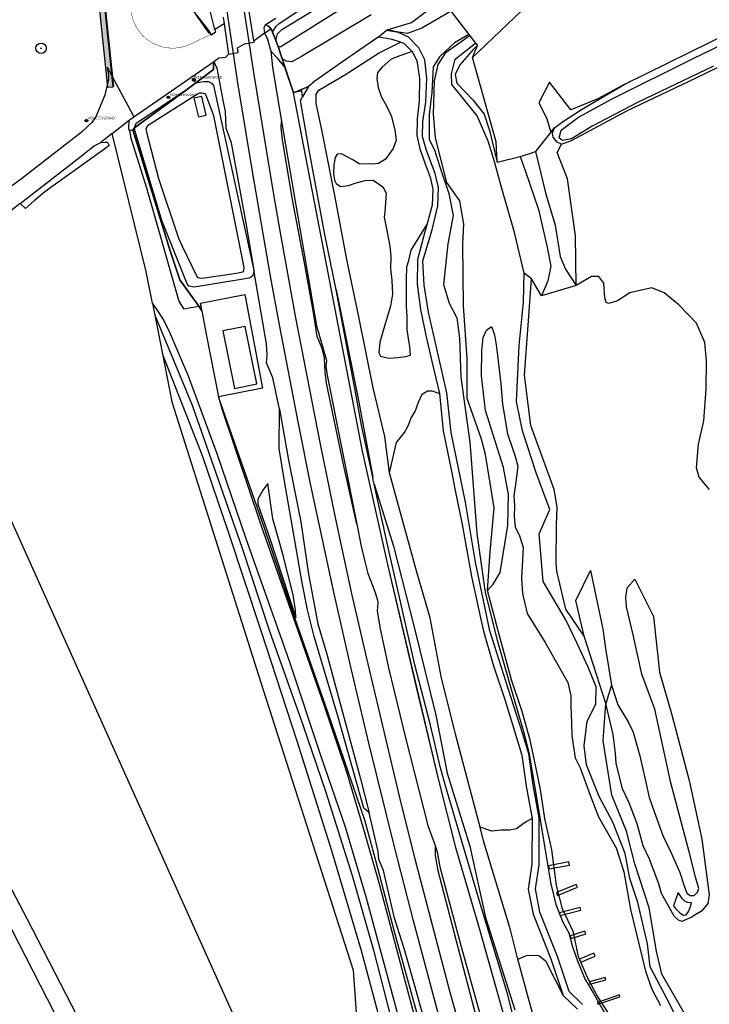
# Model space of a CAD drawing. Header units: metres. Extents: x 102000 to 105000, y 414600 to 420766.
# Tile 43 of 206: x 103069 to 103234, y 416061 to 416297. Entities that reach past the tile are written whole.
import ezdxf
from ezdxf.enums import TextEntityAlignment as Align

# ---------------------------------------------------------------- set-up
doc = ezdxf.new("R2010")
doc.units = ezdxf.units.M
doc.layers.get('0').update_dxf_attribs({"color": 8})
doc.layers.add('00-Ontwerp DKIV', color=8, linetype='Continuous', lineweight=0)
doc.styles.add('NLCS-ISO', font='NLCS-ISO.ttf')

msp = doc.modelspace()

# ---------------------------------------------------------------- hatches: boundary and pattern name
at = {"ltscale": 0.1}
h = msp.add_hatch(color=256, dxfattribs=at)
edge = h.paths.add_edge_path()
edge.add_arc((103073.74, 416289.84), 0.075, 0, 360)
at = {"layer": '00-Ontwerp DKIV', "transparency": 33554623}
h = msp.add_hatch(color=256, dxfattribs=at)
h.dxf.hatch_style = 1
edge = h.paths.add_edge_path()
edge.add_line((103082.96, 416345.38), (103089.65, 416280.49))
edge.add_line((103089.65, 416280.49), (103091, 416280.63))
edge.add_line((103091, 416280.63), (103084.3, 416345.6))
edge.add_arc((103079.33, 416345.08), 5, 5.8875, 49.0359)
edge.add_line((103082.6, 416348.86), (103082.59, 416349))
edge.add_line((103082.59, 416349), (103089.34, 416343.46))
edge.add_line((103089.34, 416343.46), (103093.96, 416298.71))
edge.add_line((103093.96, 416298.71), (103095.3, 416298.85))
edge.add_line((103095.3, 416298.85), (103090.61, 416344.3))
edge.add_line((103090.61, 416344.3), (103082.38, 416351.05))
edge.add_line((103082.38, 416351.05), (103075.87, 416356.38))
edge.add_arc((103077.14, 416357.93), 2, 185.8892, 230.6579, ccw=False)
edge.add_line((103075.15, 416357.72), (103074.67, 416362.42))
edge.add_line((103074.67, 416362.42), (103071.69, 416362.08))
edge.add_line((103071.69, 416362.08), (103072.17, 416357.41))
edge.add_arc((103077.14, 416357.93), 5, 185.8892, 230.6579)
edge.add_line((103073.97, 416354.06), (103081.66, 416347.71))
edge.add_arc((103079.35, 416344.88), 3.65, 5.8875, 50.6579, ccw=False)
edge.add_line((103082.98, 416345.26), (103082.96, 416345.38))

# ---------------------------------------------------------------- linework, layer by layer
for p, q in [((103082.6, 416348.86), (103089.65, 416280.49)), ((103091, 416280.63), (103084.3, 416345.6)), ((103084.35, 416345.6), (103091.05, 416280.63)), ((103177.03, 416287.63), (103200.71, 416310.25)), ((103130.76, 416295.79), (103143.57, 416304.28)), ((103124.7, 416284.02), (103122.01, 416301.83)), ((103131.13, 416290.28), (103147.86, 416300.72)), ((103131.4, 416294.33), (103142.97, 416301.44)), ((103162.49, 416296.06), (103169.67, 416301.57)), ((103113.32, 416294.38), (103109.49, 416299.88)), ((103115.39, 416294.37), (103114.16, 416299.17)), ((103120.9, 416281.53), (103118.25, 416299.28)), ((103124.73, 416291.62), (103123.36, 416300.16)), ((103171.78, 416298.66), (103164.95, 416294.63)), ((103171.88, 416298.72), (103176.15, 416293.12)), ((103110.93, 416297.78), (103113.42, 416294.67)), ((103110.93, 416297.78), (103113.42, 416294.67)), ((103117.58, 416295.67), (103115.39, 416294.37)), ((103117.35, 416297.32), (103117.58, 416295.67)), ((103117.58, 416295.67), (103118.63, 416288.41)), ((103129.98, 416297), (103127.42, 416295.42)), ((103130.05, 416295.17), (103130.76, 416295.79)), ((103152.76, 416297.89), (103136.14, 416287.88)), ((103156.6, 416294.27), (103162.49, 416296.06)), ((103114.04, 416293.38), (103113.32, 416294.38)), ((103113.42, 416294.67), (103114.54, 416293.02)), ((103115.48, 416293.67), (103114.54, 416293.02)), ((103115.39, 416294.37), (103115.48, 416293.67)), ((103127.21, 416293.48), (103124.74, 416291.63)), ((103127.42, 416295.42), (103127.07, 416294.76)), ((103127.07, 416294.76), (103127.21, 416293.48)), ((103127.21, 416293.48), (103128.74, 416294.53)), ((103127.21, 416293.48), (103127.85, 416292.26)), ((103128.03, 416295.19), (103127.42, 416295.42)), ((103128.55, 416294.8), (103128.03, 416295.19)), ((103128.03, 416295.19), (103128.55, 416294.8)), ((103128.03, 416295.19), (103128.55, 416294.8)), ((103128.74, 416294.53), (103128.55, 416294.8)), ((103128.55, 416294.8), (103128.98, 416294.19)), ((103128.55, 416294.8), (103128.98, 416294.19)), ((103128.98, 416294.19), (103128.74, 416294.53)), ((103128.98, 416294.19), (103129.16, 416293.71)), ((103129.16, 416293.71), (103128.98, 416294.19)), ((103128.98, 416294.19), (103129.96, 416291.67)), ((103129.16, 416293.71), (103130.05, 416295.17)), ((103129.96, 416291.67), (103129.16, 416293.71)), ((103129.16, 416293.71), (103129.96, 416291.67)), ((103129.96, 416291.67), (103130.38, 416293.3)), ((103130.38, 416293.3), (103131.4, 416294.33)), ((103154.49, 416292.51), (103156.39, 416294.09)), ((103156.39, 416294.09), (103156.6, 416294.27)), ((103156.5, 416294.1), (103156.39, 416294.09)), ((103159.32, 416293.6), (103156.5, 416294.1)), ((103159.38, 416293.67), (103156.6, 416294.27)), ((103161.7, 416292.52), (103159.32, 416293.6)), ((103161.47, 416293.35), (103159.38, 416293.67)), ((103164.95, 416294.63), (103161.47, 416293.35)), ((103213.52, 416281.2), (103242.1, 416295.3)), ((103122.48, 416290.87), (103124.79, 416291.28)), ((103124.74, 416291.63), (103124.73, 416291.62)), ((103124.79, 416291.28), (103124.74, 416291.63)), ((103127.85, 416292.26), (103128.78, 416289.14)), ((103130.5, 416290.23), (103129.96, 416291.67)), ((103129.96, 416291.67), (103130.5, 416290.23)), ((103129.96, 416291.67), (103131.48, 416287.34)), ((103154.49, 416292.51), (103145.68, 416286.4)), ((103156.54, 416292.18), (103154.49, 416292.51)), ((103154.55, 416288.68), (103159.85, 416291.28)), ((103157.83, 416291.97), (103156.54, 416292.18)), ((103159.85, 416291.28), (103157.83, 416291.97)), ((103159.85, 416291.28), (103160.59, 416291.08)), ((103160.59, 416291.08), (103162.58, 416289.1)), ((103164.24, 416289.95), (103161.7, 416292.52)), ((103172.79, 416291.12), (103169.28, 416287.89)), ((103176.15, 416293.12), (103172.79, 416291.12)), ((103172.94, 416287.2), (103177.78, 416291.08)), ((103173.23, 416290.7), (103176.29, 416292.84)), ((103176.15, 416293.12), (103176.34, 416292.88)), ((103176.29, 416292.84), (103176.34, 416292.88)), ((103176.34, 416292.88), (103176.34, 416292.88)), ((103176.34, 416292.88), (103176.97, 416292.09)), ((103176.97, 416292.09), (103177.78, 416291.08)), ((103177.78, 416291.08), (103178.25, 416290.48)), ((103230.05, 416287.51), (103240.03, 416292.3)), ((103230.51, 416282.64), (103248.89, 416291.79)), ((103118.63, 416288.41), (103120.93, 416288.8)), ((103120.76, 416289.93), (103122.48, 416290.87)), ((103120.93, 416288.8), (103120.76, 416289.93)), ((103128.78, 416289.14), (103129.19, 416285.32)), ((103130.44, 416287.4), (103128.78, 416289.14)), ((103130.5, 416290.23), (103131.13, 416290.28)), ((103131.48, 416287.34), (103130.5, 416290.23)), ((103130.5, 416290.23), (103131.48, 416287.34)), ((103146.86, 416283.73), (103154.55, 416288.68)), ((103162.58, 416289.1), (103159.63, 416288.04)), ((103162.58, 416289.1), (103163.76, 416286.93)), ((103165.58, 416287.25), (103164.24, 416289.95)), ((103168.88, 416285.94), (103170.78, 416288.91)), ((103170.78, 416288.91), (103173.23, 416290.7)), ((103177.35, 416289.69), (103174, 416285.9)), ((103177.03, 416287.63), (103178.25, 416290.48)), ((103178.25, 416290.48), (103177.35, 416289.69)), ((103095.95, 416273.38), (103115, 416286.6)), ((103115, 416286.6), (103115.12, 416286.69)), ((103115, 416286.6), (103115.01, 416285.98)), ((103115.12, 416286.69), (103116.32, 416287.52)), ((103115.12, 416286.69), (103115.85, 416285.11)), ((103116.32, 416287.52), (103117.99, 416287.71)), ((103117.99, 416287.71), (103118.63, 416288.41)), ((103132.15, 416285.3), (103130.44, 416287.4)), ((103132.15, 416285.3), (103131.48, 416287.34)), ((103131.48, 416287.34), (103132.15, 416285.3)), ((103132.49, 416286.79), (103131.48, 416287.34)), ((103131.48, 416287.34), (103134.18, 416279.13)), ((103133.78, 416286.63), (103132.49, 416286.79)), ((103136.14, 416287.88), (103133.78, 416286.63)), ((103145.68, 416286.4), (103139.32, 416281.98)), ((103157.55, 416287.23), (103155.41, 416285.32)), ((103159.63, 416288.04), (103157.55, 416287.23)), ((103163.76, 416286.93), (103164.4, 416282.61)), ((103165.66, 416287.08), (103165.58, 416287.25)), ((103166.12, 416282.71), (103165.66, 416287.08)), ((103169.28, 416287.89), (103167.65, 416285.4)), ((103172.06, 416283.74), (103172.94, 416287.2)), ((103182.71, 416267.39), (103177.03, 416287.63)), ((103210.49, 416277.74), (103230.05, 416287.51)), ((103089.59, 416285.3), (103089.87, 416283.59)), ((103089.59, 416285.3), (103094.58, 416275.95)), ((103115.01, 416284.72), (103110.47, 416281.31)), ((103110.47, 416281.31), (103115.01, 416284.72)), ((103115.01, 416284.72), (103110.47, 416281.31)), ((103115.01, 416285.98), (103115.01, 416284.72)), ((103115.01, 416284.72), (103115.01, 416285.98)), ((103115.01, 416285.98), (103115.01, 416284.72)), ((103115.85, 416285.11), (103117.23, 416277.38)), ((103129.46, 416254.82), (103124.7, 416284.02)), ((103129.19, 416285.32), (103131.34, 416272.27)), ((103134.18, 416279.13), (103132.15, 416285.3)), ((103132.15, 416285.3), (103134.18, 416279.13)), ((103154.29, 416284), (103154.17, 416282.59)), ((103155.41, 416285.32), (103154.29, 416284)), ((103167.65, 416285.4), (103167.29, 416279.28)), ((103167.99, 416282.07), (103168.88, 416285.94)), ((103174, 416285.9), (103172.89, 416283.56)), ((103234.76, 416285.53), (103216.58, 416276.83)), ((103089.92, 416282.49), (103089.03, 416278.63)), ((103089.87, 416283.59), (103089.92, 416282.49)), ((103109.87, 416282.28), (103110.77, 416282.28)), ((103110.14, 416282.38), (103110.61, 416282.38)), ((103110.14, 416282.18), (103110.61, 416282.18)), ((103110.47, 416281.31), (103111.14, 416281.63)), ((103111.14, 416281.63), (103112.69, 416281.87)), ((103112.69, 416281.87), (103113.87, 416281.87)), ((103113.87, 416281.87), (103114.59, 416281.51)), ((103114.59, 416281.51), (103115, 416280.92)), ((103124.35, 416260.27), (103120.9, 416281.53)), ((103139.32, 416281.98), (103137.8, 416280.7)), ((103140.28, 416279.76), (103146.86, 416283.73)), ((103154.17, 416282.59), (103154.48, 416280.43)), ((103164.4, 416282.61), (103164.33, 416277.19)), ((103165.9, 416276.91), (103166.12, 416282.71)), ((103167.71, 416274.05), (103167.99, 416282.07)), ((103172.12, 416281.19), (103172.06, 416283.74)), ((103172.89, 416283.56), (103173.33, 416281.44)), ((103173.33, 416281.44), (103177.16, 416277.49)), ((103195.51, 416281.7), (103192.97, 416276.73)), ((103200.64, 416275.08), (103195.51, 416281.7)), ((103214.07, 416274.85), (103230.51, 416282.64)), ((103089.65, 416280.49), (103091, 416280.63)), ((103108.55, 416279.89), (103096.15, 416270.77)), ((103108.55, 416279.89), (103096.15, 416270.77)), ((103096.15, 416270.77), (103108.55, 416279.89)), ((103108.55, 416279.89), (103096.42, 416271.73)), ((103110.47, 416281.31), (103108.55, 416279.89)), ((103110.47, 416281.31), (103108.55, 416279.89)), ((103108.55, 416279.89), (103110.47, 416281.31)), ((103111.66, 416279.12), (103111.18, 416278.82)), ((103112.25, 416279.12), (103111.66, 416279.12)), ((103113.02, 416278.94), (103112.25, 416279.12)), ((103115, 416280.92), (103124.71, 416236.65)), ((103134.18, 416279.13), (103137.8, 416280.7)), ((103136.1, 416279.96), (103134.18, 416279.13)), ((103136.15, 416279.64), (103134.18, 416279.13)), ((103150.73, 416193.24), (103134.18, 416279.13)), ((103150.73, 416193.24), (103134.18, 416279.13)), ((103137.8, 416280.7), (103136.1, 416279.96)), ((103136.15, 416279.64), (103136.1, 416279.96)), ((103136.35, 416278.21), (103136.15, 416279.64)), ((103137.8, 416280.7), (103136.35, 416278.21)), ((103139.61, 416278.88), (103140.28, 416279.76)), ((103154.48, 416280.43), (103155.29, 416278.1)), ((103167.29, 416279.28), (103166.66, 416274)), ((103174.63, 416278.16), (103172.12, 416281.19)), ((103203.16, 416275.19), (103213.52, 416281.2)), ((103213.52, 416281.2), (103207.06, 416277.71)), ((103089.03, 416278.63), (103086.77, 416273.27)), ((103111.18, 416278.82), (103099.25, 416271.23)), ((103103.79, 416278.1), (103104.69, 416278.09)), ((103112.27, 416278.28), (103110.36, 416277.91)), ((103110.36, 416277.91), (103111.4, 416273.4)), ((103113.28, 416273.77), (103112.27, 416278.28)), ((103113.38, 416278.35), (103113.02, 416278.94)), ((103115.12, 416273.65), (103113.38, 416278.35)), ((103117.23, 416277.38), (103117.81, 416274.66)), ((103135.83, 416277.32), (103136.35, 416278.21)), ((103137.93, 416265.38), (103135.83, 416277.32)), ((103139.64, 416276.57), (103139.61, 416278.88)), ((103155.29, 416278.1), (103156.46, 416276.04)), ((103164.33, 416277.19), (103163.84, 416272.94)), ((103165.14, 416272.26), (103165.9, 416276.91)), ((103178.15, 416273.61), (103174.63, 416278.16)), ((103177.16, 416277.49), (103179.86, 416274.02)), ((103192.97, 416276.73), (103194.77, 416273.13)), ((103207.06, 416277.71), (103200.64, 416275.08)), ((103202.46, 416273.34), (103210.49, 416277.74)), ((103216.58, 416276.83), (103205.76, 416271.18)), ((103094.58, 416275.95), (103095.95, 416273.38)), ((103117.81, 416274.66), (103117.96, 416270.8)), ((103141.01, 416270.27), (103139.64, 416276.57)), ((103156.46, 416276.04), (103157.66, 416273.52)), ((103198.9, 416272.33), (103203.16, 416275.19)), ((103200.77, 416267.73), (103214.07, 416274.85)), ((103085.88, 416272.07), (103083.35, 416269.64)), ((103084.16, 416272.51), (103085.06, 416272.51)), ((103086.77, 416273.27), (103085.88, 416272.07)), ((103090.78, 416269.41), (103094.82, 416272.6)), ((103094.79, 416270.53), (103094.82, 416272.6)), ((103094.82, 416272.6), (103095.95, 416273.38)), ((103111.4, 416273.4), (103113.28, 416273.77)), ((103122.38, 416237.28), (103115.12, 416273.65)), ((103131.23, 416270.78), (103131.34, 416272.27)), ((103131.34, 416272.27), (103139.69, 416223.3)), ((103157.66, 416273.52), (103158.47, 416270.21)), ((103163.84, 416272.94), (103163.72, 416268.91)), ((103165.13, 416268.72), (103165.14, 416272.26)), ((103166.66, 416274), (103166.68, 416270.27)), ((103168.24, 416268.35), (103167.71, 416274.05)), ((103180.78, 416267.59), (103178.15, 416273.61)), ((103179.86, 416274.02), (103181.12, 416270.11)), ((103194.77, 416273.13), (103195.84, 416269.7)), ((103196.69, 416270.78), (103198.9, 416272.33)), ((103198.29, 416270.18), (103202.46, 416273.34)), ((103083.35, 416269.64), (103069.08, 416258.56)), ((103094.88, 416270.08), (103094.79, 416270.53)), ((103095.71, 416270.31), (103094.88, 416270.08)), ((103094.88, 416270.08), (103095.24, 416268.31)), ((103096.15, 416270.77), (103095.71, 416270.31)), ((103096.15, 416270.77), (103095.71, 416270.31)), ((103095.71, 416270.31), (103096.15, 416270.77)), ((103095.71, 416270.31), (103104.61, 416241.52)), ((103104.61, 416241.52), (103095.71, 416270.31)), ((103096.42, 416271.73), (103096.12, 416270.96)), ((103096.12, 416270.96), (103096.15, 416270.77)), ((103096.24, 416269.89), (103096.15, 416270.77)), ((103102.64, 416248.52), (103096.24, 416269.89)), ((103099.25, 416271.23), (103098.84, 416270.52)), ((103098.84, 416270.52), (103098.96, 416269.75)), ((103098.96, 416269.75), (103101.86, 416258.65)), ((103117.96, 416270.8), (103119.25, 416267.21)), ((103131.59, 416267.92), (103131.23, 416270.78)), ((103144.08, 416254.52), (103141.01, 416270.27)), ((103158.47, 416270.21), (103158.78, 416267.79)), ((103166.68, 416270.27), (103166.71, 416267.94)), ((103181.12, 416270.11), (103182.99, 416262.55)), ((103195.84, 416269.7), (103192.19, 416265.08)), ((103195.84, 416269.7), (103196.69, 416270.78)), ((103196.2, 416269.51), (103196.69, 416270.78)), ((103197.84, 416268.4), (103198.29, 416270.18)), ((103205.76, 416271.18), (103200.78, 416268.17)), ((103090.78, 416269.41), (103088.05, 416267.26)), ((103088.05, 416267.26), (103089.06, 416267.37)), ((103089.06, 416267.37), (103089.61, 416267.32)), ((103089.61, 416267.32), (103090.07, 416266.52)), ((103098.85, 416236.67), (103090.78, 416269.41)), ((103095.24, 416268.31), (103099.01, 416256.36)), ((103134.02, 416253.08), (103131.59, 416267.92)), ((103158.78, 416267.79), (103158.08, 416265.82)), ((103163.72, 416268.91), (103164.48, 416265.76)), ((103166.04, 416265.35), (103165.13, 416268.72)), ((103166.71, 416267.94), (103167.97, 416265.52)), ((103170.92, 416257.69), (103168.24, 416268.35)), ((103182.23, 416262.92), (103180.78, 416267.59)), ((103182.99, 416262.55), (103182.71, 416267.39)), ((103196.42, 416268.56), (103196.2, 416269.51)), ((103197.32, 416267.3), (103196.42, 416268.56)), ((103198.4, 416266.88), (103197.32, 416267.3)), ((103198.65, 416267.72), (103197.84, 416268.4)), ((103198.4, 416266.88), (103200.77, 416267.73)), ((103200.78, 416268.17), (103198.65, 416267.72)), ((103089.03, 416265.73), (103074.61, 416255.41)), ((103089.03, 416265.73), (103074.61, 416255.41)), ((103083.03, 416263.75), (103086.45, 416266.45)), ((103086.45, 416266.45), (103088.05, 416267.26)), ((103090.07, 416266.52), (103089.03, 416265.73)), ((103119.25, 416267.21), (103122.67, 416248.43)), ((103141.68, 416245.23), (103137.93, 416265.38)), ((103158.08, 416265.82), (103156.26, 416263.25)), ((103164.48, 416265.76), (103165.75, 416262.16)), ((103168.12, 416259.86), (103166.04, 416265.35)), ((103167.97, 416265.52), (103169.18, 416261.67)), ((103190.52, 416264.52), (103192.19, 416265.08)), ((103192.19, 416265.08), (103194.58, 416255.15)), ((103197.35, 416264.83), (103198.4, 416266.88)), ((103068.69, 416252.59), (103083.03, 416263.75)), ((103144.15, 416263.68), (103143.84, 416261.88)), ((103144.63, 416264.48), (103144.15, 416263.68)), ((103145.71, 416264.51), (103144.63, 416264.48)), ((103148.41, 416263.11), (103145.71, 416264.51)), ((103149.91, 416262.13), (103148.41, 416263.11)), ((103156.26, 416263.25), (103154.57, 416262.25)), ((103183.96, 416256.82), (103182.23, 416262.92)), ((103182.99, 416262.55), (103188.5, 416263.88)), ((103188.5, 416263.88), (103190.52, 416264.52)), ((103188.5, 416263.88), (103189.66, 416260.52)), ((103199.83, 416258.57), (103197.35, 416264.83)), ((103128.68, 416235.17), (103124.35, 416260.27)), ((103143.84, 416261.88), (103143.78, 416259.81)), ((103153.12, 416262.05), (103149.91, 416262.13)), ((103154.57, 416262.25), (103153.12, 416262.05)), ((103165.75, 416262.16), (103166.93, 416258.95)), ((103169.18, 416261.67), (103171.43, 416255.06)), ((103189.66, 416260.52), (103192.9, 416251.16)), ((103069.08, 416258.56), (103062.76, 416253.95)), ((103101.86, 416258.65), (103106.66, 416244.35)), ((103143.78, 416259.81), (103144.05, 416258.21)), ((103144.05, 416258.21), (103144.44, 416257.4)), ((103149.24, 416257.59), (103151.37, 416258.11)), ((103151.37, 416258.11), (103153.3, 416258.23)), ((103153.3, 416258.23), (103155.58, 416256.61)), ((103166.93, 416258.95), (103167.56, 416256.05)), ((103168.95, 416256.45), (103168.12, 416259.86)), ((103201.71, 416244.84), (103199.83, 416258.57)), ((103099.01, 416256.36), (103106.71, 416229.18)), ((103144.44, 416257.4), (103145.43, 416256.7)), ((103145.43, 416256.7), (103147.39, 416256.97)), ((103147.39, 416256.97), (103149.24, 416257.59)), ((103155.58, 416256.61), (103156.35, 416255.09)), ((103167.56, 416256.05), (103167.42, 416252.22)), ((103168.76, 416252.07), (103168.95, 416256.45)), ((103174, 416253.28), (103170.92, 416257.69)), ((103187.16, 416245.65), (103183.96, 416256.82)), ((103072.06, 416253.24), (103069.98, 416251.43)), ((103072.06, 416253.24), (103069.98, 416251.43)), ((103074.61, 416255.41), (103072.06, 416253.24)), ((103074.61, 416255.41), (103072.06, 416253.24)), ((103131.21, 416244.68), (103129.46, 416254.82)), ((103147.01, 416238.84), (103144.08, 416254.52)), ((103156.35, 416255.09), (103156.03, 416250.57)), ((103171.43, 416255.06), (103172.43, 416249.77)), ((103174.96, 416247.65), (103174, 416253.28)), ((103194.58, 416255.15), (103196.85, 416247.43)), ((103068.69, 416252.59), (103063.79, 416248.79)), ((103069.98, 416251.43), (103068.69, 416252.59)), ((103136.86, 416238.4), (103134.02, 416253.08)), ((103167.42, 416252.22), (103166.12, 416247.55)), ((103167.38, 416246.35), (103168.76, 416252.07)), ((103192.9, 416251.16), (103194.88, 416242.44)), ((103108.75, 416233.33), (103102.64, 416248.52)), ((103122.67, 416248.43), (103124.71, 416236.65)), ((103156.03, 416250.57), (103155.94, 416249.32)), ((103155.94, 416249.32), (103156.58, 416246.13)), ((103172.43, 416249.77), (103171.12, 416242.98)), ((103156.58, 416246.13), (103157.26, 416242.39)), ((103162.36, 416241.41), (103166.12, 416247.55)), ((103165.18, 416238.89), (103167.38, 416246.35)), ((103166.12, 416247.55), (103165.65, 416245.81)), ((103174.76, 416242.98), (103174.96, 416247.65)), ((103196.85, 416247.43), (103198.06, 416239.92)), ((103106.66, 416244.35), (103107.49, 416242.39)), ((103134.73, 416225.22), (103131.21, 416244.68)), ((103144.4, 416231.93), (103141.68, 416245.23)), ((103165.65, 416245.81), (103163.93, 416239.19)), ((103189.45, 416235.96), (103187.16, 416245.65)), ((103201.92, 416232.96), (103201.71, 416244.84)), ((103104.61, 416241.52), (103106.95, 416234.36)), ((103106.95, 416234.36), (103104.61, 416241.52)), ((103107.49, 416242.39), (103111.16, 416234.97)), ((103157.26, 416242.39), (103157.52, 416239.92)), ((103161.79, 416238.99), (103162.36, 416241.41)), ((103171.12, 416242.98), (103170.13, 416233.18)), ((103174.89, 416228.11), (103174.76, 416242.98)), ((103194.88, 416242.44), (103195.85, 416237.6)), ((103157.52, 416239.92), (103157.46, 416236.98)), ((103161.33, 416237.48), (103161.79, 416238.99)), ((103163.93, 416239.19), (103163.79, 416233.31)), ((103198.06, 416239.92), (103199.38, 416236.85)), ((103100.4, 416228.77), (103098.85, 416236.67)), ((103122.26, 416236.51), (103122.38, 416237.28)), ((103124.71, 416236.65), (103124.6, 416235.82)), ((103127.74, 416218.96), (103124.71, 416236.65)), ((103139.04, 416226.04), (103136.86, 416238.4)), ((103149.78, 416225.85), (103147.01, 416238.84)), ((103157.46, 416236.98), (103157.73, 416234.14)), ((103161.24, 416234.38), (103161.33, 416237.48)), ((103165.48, 416233.02), (103165.18, 416238.89)), ((103195.85, 416237.6), (103195.14, 416234.05)), ((103199.38, 416236.85), (103201.92, 416232.96)), ((103106.95, 416234.36), (103111.5, 416227.98)), ((103111.5, 416227.98), (103106.95, 416234.36)), ((103121.62, 416234.44), (103110.41, 416232.56)), ((103111.16, 416234.97), (103111.58, 416234.79)), ((103111.58, 416234.79), (103112.29, 416234.73)), ((103112.29, 416234.73), (103120.54, 416235.92)), ((103120.54, 416235.92), (103121.22, 416236.08)), ((103121.22, 416236.08), (103122.02, 416236.27)), ((103123.47, 416234.75), (103121.62, 416234.44)), ((103122.02, 416236.27), (103122.26, 416236.51)), ((103123.94, 416234.93), (103123.47, 416234.75)), ((103124.36, 416235.22), (103123.94, 416234.93)), ((103124.6, 416235.82), (103124.36, 416235.22)), ((103130.82, 416223.55), (103128.68, 416235.17)), ((103161.26, 416230.58), (103161.24, 416234.38)), ((103189.31, 416228.97), (103189.45, 416235.96)), ((103191.21, 416234.57), (103189.45, 416235.96)), ((103190.43, 416223.44), (103191.21, 416234.57)), ((103193.57, 416230.46), (103191.21, 416234.57)), ((103205.57, 416235.12), (103201.92, 416232.96)), ((103207.32, 416235.1), (103205.57, 416235.12)), ((103208.5, 416233.56), (103207.32, 416235.1)), ((103127.9, 416040.22), (103041.42, 416232.53)), ((103109.11, 416232.8), (103108.75, 416233.33)), ((103110.41, 416232.56), (103109.11, 416232.8)), ((103149.13, 416206.99), (103144.4, 416231.93)), ((103144.4, 416231.93), (103145.76, 416225.32)), ((103157.73, 416234.14), (103157.87, 416230.88)), ((103163.79, 416233.31), (103164.62, 416227.22)), ((103166.51, 416226.57), (103165.48, 416233.02)), ((103170.13, 416233.18), (103171.45, 416228.77)), ((103195.14, 416234.05), (103193.57, 416230.46)), ((103201.92, 416232.96), (103193.57, 416230.46)), ((103208.79, 416230.01), (103208.5, 416233.56)), ((103220.01, 416232.41), (103214.76, 416231.22)), ((103222.99, 416231.17), (103220.01, 416232.41)), ((103111.93, 416228.76), (103122.52, 416230.78)), ((103111.93, 416228.76), (103122.52, 416230.78)), ((103122.52, 416230.78), (103122.6, 416230.39)), ((103122.52, 416230.78), (103126.75, 416208.32)), ((103122.6, 416230.39), (103126.75, 416208.32)), ((103157.87, 416230.88), (103157.43, 416228.03)), ((103161.24, 416227.95), (103161.26, 416230.58)), ((103209.08, 416228.92), (103208.79, 416230.01)), ((103214.76, 416231.22), (103211.79, 416229.28)), ((103226.45, 416228.36), (103222.99, 416231.17)), ((103100.4, 416228.77), (103100.67, 416227.44)), ((103101.41, 416227.36), (103100.4, 416228.77)), ((103100.67, 416227.44), (103100.98, 416225.88)), ((103103.03, 416224.79), (103101.41, 416227.36)), ((103106.71, 416229.18), (103107.88, 416227.38)), ((103107.88, 416227.38), (103111.5, 416227.98)), ((103111.5, 416227.98), (103112.26, 416226.91)), ((103112.26, 416226.91), (103111.5, 416227.98)), ((103112.05, 416228.08), (103111.93, 416228.76)), ((103112.26, 416226.91), (103111.93, 416228.76)), ((103112.26, 416226.91), (103112.05, 416228.08)), ((103157.43, 416228.03), (103156.37, 416224.56)), ((103161.45, 416225.52), (103161.24, 416227.95)), ((103164.62, 416227.22), (103165.94, 416220.66)), ((103171.45, 416228.77), (103173.31, 416225.19)), ((103175.78, 416215.44), (103174.89, 416228.11)), ((103188.24, 416218.6), (103189.31, 416228.97)), ((103209.75, 416228.62), (103209.08, 416228.92)), ((103211.79, 416229.28), (103209.75, 416228.62)), ((103230.69, 416223.94), (103226.45, 416228.36)), ((103100.98, 416225.88), (103102.8, 416216.62)), ((103100.98, 416225.88), (103109.95, 416204.24)), ((103104.56, 416221.73), (103103.03, 416224.79)), ((103112.26, 416226.91), (103113.25, 416221.26)), ((103140.63, 416194.92), (103134.73, 416225.22)), ((103139.84, 416220.72), (103139.04, 416226.04)), ((103145.76, 416225.32), (103149.84, 416204.97)), ((103153.3, 416208.47), (103149.78, 416225.85)), ((103161.41, 416222.38), (103161.45, 416225.52)), ((103170.9, 416207.22), (103166.51, 416226.57)), ((103173.31, 416225.19), (103173.93, 416220.33)), ((103122.61, 416223.14), (103117.24, 416222.06)), ((103125.39, 416209.36), (103122.61, 416223.14)), ((103135.38, 416199.86), (103130.82, 416223.55)), ((103139.69, 416223.3), (103142.04, 416215.31)), ((103156.37, 416224.56), (103154.88, 416219.37)), ((103180.45, 416222.29), (103181.65, 416223.11)), ((103181.65, 416223.11), (103182.34, 416221.12)), ((103189.53, 416211.43), (103190.43, 416223.44)), ((103232.7, 416219.34), (103230.69, 416223.94)), ((103109.04, 416211.25), (103104.56, 416221.73)), ((103113.25, 416221.26), (103116.26, 416206.24)), ((103117.24, 416222.06), (103120.04, 416208.29)), ((103141.04, 416217.85), (103139.84, 416220.72)), ((103161.81, 416219.72), (103161.41, 416222.38)), ((103165.94, 416220.66), (103167.43, 416214.41)), ((103173.93, 416220.33), (103174.3, 416210.95)), ((103179.29, 416217.31), (103179.62, 416220.51)), ((103179.62, 416220.51), (103180.45, 416222.29)), ((103182.34, 416221.12), (103182.75, 416218.72)), ((103127.91, 416216.38), (103127.74, 416218.96)), ((103141.64, 416215.6), (103141.04, 416217.85)), ((103154.88, 416219.37), (103154.64, 416216.81)), ((103162.05, 416218.32), (103161.81, 416219.72)), ((103162.18, 416216.28), (103162.05, 416218.32)), ((103182.75, 416218.72), (103183.07, 416216.21)), ((103187.57, 416205.13), (103188.24, 416218.6)), ((103233.13, 416214.99), (103232.7, 416219.34)), ((103102.8, 416216.62), (103105.07, 416205.11)), ((103112.39, 416192.09), (103102.8, 416216.62)), ((103127.72, 416214.41), (103127.91, 416216.38)), ((103141.75, 416212.16), (103141.64, 416215.6)), ((103154.64, 416216.81), (103155.03, 416216)), ((103155.03, 416216), (103156.91, 416215.55)), ((103156.91, 416215.55), (103159.14, 416215.72)), ((103159.14, 416215.72), (103161.06, 416215.94)), ((103161.06, 416215.94), (103162.18, 416216.28)), ((103175.82, 416205.85), (103175.78, 416215.44)), ((103179.22, 416211.29), (103179.29, 416217.31)), ((103183.07, 416216.21), (103183.86, 416209.4)), ((103129.24, 416210.81), (103127.72, 416214.41)), ((103142.06, 416214.91), (103141.9, 416213.6)), ((103141.9, 416213.6), (103142.27, 416211.46)), ((103142.04, 416215.31), (103142.06, 416214.91)), ((103167.43, 416214.41), (103169.18, 416207.07)), ((103233.04, 416208.19), (103233.13, 416214.99)), ((103115.94, 416192.6), (103109.04, 416211.25)), ((103130.84, 416203.33), (103129.24, 416210.81)), ((103142.09, 416209.54), (103141.75, 416212.16)), ((103142.27, 416211.46), (103149.35, 416175.77)), ((103174.3, 416210.95), (103176.42, 416195.38)), ((103180.21, 416203.02), (103179.22, 416211.29)), ((103191.02, 416199.37), (103189.53, 416211.43)), ((103126.75, 416208.32), (103116.26, 416206.24)), ((103126.75, 416208.32), (103116.26, 416206.24)), ((103120.04, 416208.29), (103125.39, 416209.36)), ((103146.13, 416190.06), (103142.09, 416209.54)), ((103156.03, 416196.76), (103153.3, 416208.47)), ((103183.86, 416209.4), (103184.27, 416204.53)), ((103127.12, 416175.3), (103116.26, 416206.24)), ((103116.26, 416206.24), (103117.02, 416203.41)), ((103127.12, 416175.3), (103116.26, 416206.24)), ((103150.46, 416199.49), (103149.13, 416206.99)), ((103164.13, 416205.03), (103165, 416206.88)), ((103165, 416206.88), (103166.3, 416207.71)), ((103166.3, 416207.71), (103167.43, 416207.7)), ((103167.43, 416207.7), (103169.18, 416207.07)), ((103169.18, 416207.07), (103169.82, 416200.51)), ((103171.95, 416197.73), (103170.9, 416207.22)), ((103232.49, 416200.49), (103233.04, 416208.19)), ((103105.07, 416205.11), (103126.91, 416136)), ((103109.95, 416204.24), (103121.93, 416169.96)), ((103149.84, 416204.97), (103153.18, 416186.98)), ((103163.32, 416202.79), (103164.13, 416205.03)), ((103179.23, 416196.12), (103175.82, 416205.85)), ((103184.27, 416204.53), (103185.43, 416197.37)), ((103189.03, 416198.09), (103187.57, 416205.13)), ((103117.02, 416203.41), (103126.37, 416175.61)), ((103130.79, 416193.92), (103130.84, 416203.33)), ((103130.84, 416203.33), (103132.96, 416191.1)), ((103161.65, 416199.32), (103162.4, 416201.24)), ((103162.4, 416201.24), (103163.32, 416202.79)), ((103184.53, 416189.3), (103180.21, 416203.02)), ((103138.28, 416185.45), (103135.38, 416199.86)), ((103153.18, 416186.98), (103150.46, 416199.49)), ((103160.79, 416197.73), (103161.65, 416199.32)), ((103169.82, 416200.51), (103170.05, 416198.09)), ((103196.59, 416184.04), (103191.02, 416199.37)), ((103231.17, 416194.92), (103232.49, 416200.49)), ((103157.2, 416188.08), (103156.03, 416196.76)), ((103158.88, 416195.3), (103160.79, 416197.73)), ((103170.05, 416198.09), (103172.09, 416188.02)), ((103175.37, 416181.01), (103171.95, 416197.73)), ((103185.43, 416197.37), (103186.55, 416194.12)), ((103192.33, 416188.05), (103189.03, 416198.09)), ((103144.34, 416176.91), (103140.63, 416194.92)), ((103157.2, 416188.08), (103158.88, 416195.3)), ((103176.42, 416195.38), (103178.08, 416173.48)), ((103180.21, 416192.44), (103179.23, 416196.12)), ((103186.55, 416194.12), (103187.17, 416192.27)), ((103230.69, 416189.28), (103231.17, 416194.92)), ((103118.51, 416174.09), (103112.39, 416192.09)), ((103122.84, 416172.22), (103115.94, 416192.6)), ((103132.02, 416186.08), (103130.79, 416193.92)), ((103156.76, 416166.11), (103150.73, 416193.24)), ((103156.76, 416166.11), (103150.73, 416193.24)), ((103182.29, 416179.65), (103180.21, 416192.44)), ((103187.17, 416192.27), (103187.96, 416189.68)), ((103132.96, 416191.1), (103135.92, 416176.3)), ((103149.35, 416175.77), (103146.13, 416190.06)), ((103187.96, 416189.68), (103187.37, 416185.26)), ((103163.7, 416164.22), (103157.2, 416188.08)), ((103172.09, 416188.02), (103172.85, 416184.23)), ((103185.67, 416182.86), (103184.53, 416189.3)), ((103195.57, 416179.28), (103192.33, 416188.05)), ((103231.38, 416187.03), (103230.69, 416189.28)), ((103233.83, 416184.05), (103231.38, 416187.03)), ((103128.05, 416185.52), (103126.82, 416183.92)), ((103129.22, 416177.05), (103128.05, 416185.52)), ((103136.29, 416161.7), (103132.02, 416186.08)), ((103144.02, 416158.73), (103138.28, 416185.45)), ((103153.3, 416186.3), (103153.18, 416186.98)), ((103153.52, 416185.37), (103153.3, 416186.3)), ((103153.53, 416185.34), (103153.52, 416185.37)), ((103153.53, 416185.34), (103158.17, 416170.51)), ((103156.68, 416170.86), (103153.53, 416185.34)), ((103187.37, 416185.26), (103187, 416182.62)), ((103126.82, 416183.92), (103125.63, 416181.71)), ((103172.85, 416184.23), (103174.56, 416175.67)), ((103185.49, 416175.43), (103185.67, 416182.86)), ((103187, 416182.62), (103187.1, 416180.17)), ((103197.37, 416179.83), (103196.59, 416184.04)), ((103125.63, 416181.71), (103125.69, 416180.58)), ((103125.69, 416180.58), (103128.43, 416172.51)), ((103177.81, 416166.61), (103175.37, 416181.01)), ((103187.1, 416180.17), (103187.08, 416177.55)), ((103181.28, 416169.12), (103182.29, 416179.65)), ((103193.06, 416173.4), (103195.57, 416179.28)), ((103197.19, 416175.5), (103197.37, 416179.83)), ((103126.37, 416175.61), (103141.39, 416132.68)), ((103134.7, 416152.82), (103127.12, 416175.3)), ((103134.7, 416152.82), (103127.12, 416175.3)), ((103131.62, 416168.59), (103129.22, 416177.05)), ((103135.92, 416176.3), (103137.79, 416163.76)), ((103148.27, 416158.7), (103144.34, 416176.91)), ((103149.35, 416175.77), (103150.4, 416170.51)), ((103174.56, 416175.67), (103176.81, 416163.2)), ((103183.7, 416164.12), (103185.49, 416175.43)), ((103187.08, 416177.55), (103187.3, 416175.02)), ((103197.1, 416166.36), (103197.19, 416175.5)), ((103126.46, 416150.19), (103118.51, 416174.09)), ((103178.08, 416173.48), (103180.08, 416159.38)), ((103187.3, 416175.02), (103188.23, 416173.22)), ((103188.23, 416173.22), (103189.19, 416170.24)), ((103193.98, 416162.03), (103193.06, 416173.4)), ((103133.28, 416142.67), (103122.84, 416172.22)), ((103128.43, 416172.51), (103134.72, 416153.3)), ((103150.4, 416170.51), (103151.24, 416166.83)), ((103163.25, 416142.04), (103156.68, 416170.86)), ((103158.17, 416170.51), (103163.14, 416150.72)), ((103121.93, 416169.96), (103128.44, 416150.1)), ((103134.11, 416158.8), (103131.62, 416168.59)), ((103180.66, 416159.86), (103181.28, 416169.12)), ((103189.19, 416170.24), (103189.04, 416167.19)), ((103151.24, 416166.83), (103152, 416163.89)), ((103163.66, 416136.7), (103156.76, 416166.11)), ((103168.91, 416114.68), (103156.76, 416166.11)), ((103181.23, 416150.15), (103177.81, 416166.61)), ((103189.04, 416167.19), (103188.77, 416162.72)), ((103197.25, 416164.49), (103197.1, 416166.36)), ((103137.79, 416163.76), (103140.04, 416151.87)), ((103152, 416163.89), (103153.64, 416159.58)), ((103166.95, 416153.29), (103163.7, 416164.22)), ((103182, 416161.37), (103183.7, 416164.12)), ((103199.43, 416155.38), (103197.25, 416164.49)), ((103201.8, 416157.47), (103205.31, 416164.63)), ((103205.31, 416164.63), (103208.3, 416150.58)), ((103137.52, 416155.21), (103136.29, 416161.7)), ((103176.81, 416163.2), (103178.99, 416153.32)), ((103180.66, 416159.86), (103182, 416161.37)), ((103188.77, 416162.72), (103189.02, 416159.11)), ((103199.44, 416152.83), (103193.98, 416162.03)), ((103214.08, 416160.47), (103215.95, 416162.57)), ((103215.95, 416162.57), (103220.39, 416153.62)), ((103134.64, 416155.14), (103134.11, 416158.8)), ((103147.98, 416141.16), (103144.02, 416158.73)), ((103151.65, 416143.96), (103148.27, 416158.7)), ((103153.64, 416159.58), (103154.29, 416157.56)), ((103180.08, 416159.38), (103182.99, 416147.93)), ((103183.51, 416149.01), (103180.66, 416159.86)), ((103189.02, 416159.11), (103190.13, 416154.36)), ((103213.76, 416158.2), (103214.08, 416160.47)), ((103154.36, 416156.86), (103154.25, 416154.96)), ((103154.29, 416157.56), (103154.36, 416156.86)), ((103203.79, 416148.92), (103201.8, 416157.47)), ((103213.94, 416155.92), (103213.76, 416158.2)), ((103134.72, 416153.3), (103134.64, 416155.14)), ((103139.18, 416148.83), (103137.52, 416155.21)), ((103154.25, 416154.96), (103154.88, 416151.02)), ((103190.13, 416154.36), (103194.49, 416147.39)), ((103203.79, 416148.92), (103199.43, 416155.38)), ((103215.53, 416149.2), (103213.94, 416155.92)), ((103142.45, 416130.7), (103134.7, 416152.82)), ((103142.45, 416130.7), (103134.7, 416152.82)), ((103140.04, 416151.87), (103142.19, 416144.55)), ((103169.57, 416139.22), (103166.95, 416153.29)), ((103178.99, 416153.32), (103179.7, 416150.09)), ((103202.14, 416147.1), (103199.44, 416152.83)), ((103220.39, 416153.62), (103221.89, 416140.26)), ((103135.08, 416123.7), (103126.46, 416150.19)), ((103128.44, 416150.1), (103136.43, 416127.67)), ((103154.88, 416151.02), (103156.95, 416141.27)), ((103163.14, 416150.72), (103168.25, 416129.99)), ((103179.7, 416150.09), (103181.85, 416142.61)), ((103186.27, 416134.36), (103181.23, 416150.15)), ((103208.3, 416150.58), (103208.95, 416145.96)), ((103144.75, 416130.04), (103139.18, 416148.83)), ((103182.99, 416147.93), (103186.62, 416135.04)), ((103186.38, 416138.39), (103183.51, 416149.01)), ((103194.49, 416147.39), (103199.91, 416137.81)), ((103204.77, 416141.43), (103202.14, 416147.1)), ((103209, 416132.73), (103203.79, 416148.92)), ((103217.62, 416139.79), (103215.53, 416149.2)), ((103142.19, 416144.55), (103150.23, 416114.7)), ((103208.95, 416145.96), (103210.39, 416137.17)), ((103140.82, 416120.04), (103133.28, 416142.67)), ((103159.6, 416110.52), (103151.65, 416143.96)), ((103181.85, 416142.61), (103182.36, 416141.08)), ((103152.29, 416122.9), (103147.98, 416141.16)), ((103156.95, 416141.27), (103161.04, 416124.49)), ((103166.94, 416127.84), (103163.25, 416142.04)), ((103182.36, 416141.08), (103184.82, 416133.7)), ((103206.66, 416136.75), (103204.77, 416141.43)), ((103220.7, 416131.41), (103217.62, 416139.79)), ((103221.89, 416140.26), (103224.78, 416130.01)), ((103172.98, 416125.39), (103169.57, 416139.22)), ((103188.98, 416130.82), (103186.38, 416138.39)), ((103199.91, 416137.81), (103200.61, 416134.59)), ((103126.91, 416136), (103148.47, 416068.83)), ((103168.91, 416114.68), (103163.66, 416136.7)), ((103206.59, 416132.62), (103206.66, 416136.75)), ((103210.39, 416137.17), (103209, 416132.73)), ((103210.39, 416137.17), (103211.87, 416132.41)), ((103184.82, 416133.7), (103187.51, 416124.86)), ((103189.14, 416125.36), (103186.27, 416134.36)), ((103186.62, 416135.04), (103189.43, 416125.44)), ((103200.61, 416134.59), (103200.62, 416132.12)), ((103208.34, 416123.82), (103209, 416132.73)), ((103210.78, 416125.3), (103209, 416132.73)), ((103141.39, 416132.68), (103146.95, 416116.16)), ((103151.3, 416104.75), (103142.45, 416130.7)), ((103151.3, 416104.75), (103142.45, 416130.7)), ((103190.91, 416123.96), (103188.98, 416130.82)), ((103200.62, 416132.12), (103200.74, 416128.08)), ((103204.57, 416128.51), (103206.59, 416132.62)), ((103211.87, 416132.41), (103214.32, 416128.36)), ((103224.55, 416113.69), (103220.7, 416131.41)), ((103151.04, 416107.64), (103144.75, 416130.04)), ((103168.25, 416129.99), (103170.98, 416116.04)), ((103200.74, 416128.08), (103200.84, 416125.01)), ((103203.83, 416122.61), (103204.57, 416128.51)), ((103214.32, 416128.36), (103215.55, 416125.86)), ((103224.78, 416130.01), (103229, 416114.27)), ((103136.43, 416127.67), (103141.89, 416111.75)), ((103169.43, 416117.32), (103166.94, 416127.84)), ((103215.55, 416125.86), (103217.11, 416120.18)), ((103143.38, 416097.42), (103135.08, 416123.7)), ((103161.04, 416124.49), (103166.36, 416103.47)), ((103178.88, 416103.1), (103172.98, 416125.39)), ((103187.51, 416124.86), (103188.9, 416120.33)), ((103190.56, 416120.7), (103189.14, 416125.36)), ((103189.43, 416125.44), (103190.66, 416120.61)), ((103191.75, 416119.85), (103190.91, 416123.96)), ((103200.84, 416125.01), (103201.64, 416119.7)), ((103210.42, 416110.74), (103208.34, 416123.82)), ((103211.29, 416120.83), (103210.78, 416125.3)), ((103158.35, 416098.42), (103152.29, 416122.9)), ((103204.35, 416118.01), (103203.83, 416122.61)), ((103070.42, 416081.1), (103049.92, 416120.15)), ((103146.61, 416103.07), (103140.82, 416120.04)), ((103188.9, 416120.33), (103189.93, 416112.89)), ((103191.61, 416113.16), (103190.56, 416120.7)), ((103190.66, 416120.61), (103192.43, 416110.19)), ((103193.39, 416112.11), (103191.75, 416119.85)), ((103201.64, 416119.7), (103202.86, 416117.33)), ((103211.49, 416118.45), (103211.29, 416120.83)), ((103217.11, 416120.18), (103218.47, 416114.22)), ((103170.57, 416112.98), (103169.43, 416117.32)), ((103202.86, 416117.33), (103205.25, 416110.8)), ((103207.4, 416110.47), (103204.35, 416118.01)), ((103212.98, 416112.31), (103211.49, 416118.45)), ((103146.95, 416116.16), (103150.82, 416103.21)), ((103150.23, 416114.7), (103152.29, 416106.51)), ((103173.17, 416097.94), (103168.91, 416114.68)), ((103173.17, 416097.94), (103168.91, 416114.68)), ((103170.98, 416116.04), (103176.46, 416098.52)), ((103218.47, 416114.22), (103219.35, 416110.25)), ((103229, 416114.27), (103232.03, 416100.24)), ((103141.89, 416111.75), (103148.21, 416091.53)), ((103178.88, 416084.76), (103170.57, 416112.98)), ((103189.93, 416112.89), (103191.33, 416105.15)), ((103193.03, 416105.3), (103191.61, 416113.16)), ((103194.38, 416105.14), (103193.39, 416112.11)), ((103214.61, 416108.92), (103212.98, 416112.31)), ((103229, 416097.19), (103224.55, 416113.69)), ((103163.32, 416095.43), (103159.6, 416110.52)), ((103192.43, 416110.19), (103194.38, 416098.08)), ((103205.25, 416110.8), (103207.26, 416105.58)), ((103210.65, 416104.26), (103207.4, 416110.47)), ((103213.95, 416102.16), (103210.42, 416110.74)), ((103219.35, 416110.25), (103221.31, 416104.89)), ((103152.29, 416106.51), (103151.04, 416107.64)), ((103216.47, 416103.9), (103214.61, 416108.92)), ((103153.98, 416094.82), (103151.3, 416104.75)), ((103153.98, 416094.82), (103151.3, 416104.75)), ((103154.47, 416097.28), (103152.29, 416106.51)), ((103189.91, 416104.39), (103188.85, 416103.65)), ((103191.33, 416105.15), (103189.91, 416104.39)), ((103191.33, 416105.15), (103191.3, 416094.23)), ((103193.01, 416094.1), (103193.03, 416105.3)), ((103196.04, 416097.68), (103194.38, 416105.14)), ((103207.26, 416105.58), (103211.45, 416098.12)), ((103221.31, 416104.89), (103222.65, 416101.1)), ((103053.99, 416103.28), (103106.23, 416001.38)), ((103151.68, 416086.11), (103146.61, 416103.07)), ((103150.82, 416103.21), (103154.7, 416089.52)), ((103166.36, 416103.47), (103168.09, 416098.73)), ((103179.74, 416099.84), (103178.88, 416103.1)), ((103181.71, 416102.13), (103178.88, 416103.1)), ((103183.92, 416102.4), (103181.71, 416102.13)), ((103185.93, 416102.38), (103183.92, 416102.4)), ((103187.63, 416102.67), (103185.93, 416102.38)), ((103188.85, 416103.65), (103187.63, 416102.67)), ((103213.65, 416096.75), (103210.65, 416104.26)), ((103215.93, 416094.31), (103213.95, 416102.16)), ((103217.96, 416098.62), (103216.47, 416103.9)), ((103186.13, 416078.49), (103179.74, 416099.84)), ((103222.65, 416101.1), (103224.67, 416096.91)), ((103232.03, 416100.24), (103233.73, 416086.89)), ((103150.46, 416073.43), (103143.38, 416097.42)), ((103162.94, 416080.65), (103158.35, 416098.42)), ((103168.09, 416098.73), (103168.16, 416096.5)), ((103168.09, 416098.73), (103168.6, 416097.17)), ((103178.76, 416078.78), (103173.17, 416097.94)), ((103178.76, 416078.78), (103173.17, 416097.94)), ((103176.46, 416098.52), (103180.21, 416081.45)), ((103194.38, 416098.08), (103195.83, 416089.5)), ((103197.15, 416089.08), (103196.04, 416097.68)), ((103211.45, 416098.12), (103213.35, 416092.37)), ((103219.46, 416095.4), (103217.96, 416098.62)), ((103154.63, 416095.33), (103154.47, 416097.28)), ((103155.76, 416092.71), (103154.63, 416095.33)), ((103171.74, 416063.46), (103163.32, 416095.43)), ((103168.16, 416096.5), (103168.72, 416092.99)), ((103168.6, 416097.17), (103169.24, 416093.62)), ((103214.76, 416090.8), (103213.65, 416096.75)), ((103221.66, 416089.53), (103219.46, 416095.4)), ((103224.67, 416096.91), (103226.71, 416092.27)), ((103230.56, 416090.91), (103229, 416097.19)), ((103158.4, 416077.97), (103153.98, 416094.82)), ((103158.4, 416077.97), (103153.98, 416094.82)), ((103158.42, 416081.28), (103155.76, 416092.71)), ((103168.72, 416092.99), (103173.62, 416073.98)), ((103169.24, 416093.62), (103174.28, 416074.73)), ((103191.3, 416094.23), (103190.42, 416088.24)), ((103192.14, 416088.28), (103193.01, 416094.1)), ((103200.14, 416094.75), (103195.29, 416093.82)), ((103195.29, 416093.82), (103195.43, 416093.07)), ((103195.43, 416093.07), (103200.28, 416094)), ((103200.28, 416094), (103200.14, 416094.75)), ((103219.4, 416083.78), (103215.93, 416094.31)), ((103148.21, 416091.53), (103153.38, 416073.63)), ((103213.35, 416092.37), (103214.11, 416087.87)), ((103216.63, 416085.03), (103214.76, 416090.8)), ((103226.71, 416092.27), (103227.76, 416089.03)), ((103231.24, 416088.36), (103230.56, 416090.91)), ((103154.7, 416089.52), (103170.28, 416031.01)), ((103190.42, 416088.24), (103191.56, 416082.28)), ((103193.2, 416082.76), (103192.14, 416088.28)), ((103195.83, 416089.5), (103197.03, 416084.56)), ((103198.64, 416083.53), (103197.15, 416089.08)), ((103201.93, 416089.36), (103197.17, 416087.42)), ((103197.44, 416086.75), (103202.2, 416088.68)), ((103202.2, 416088.68), (103201.93, 416089.36)), ((103214.11, 416087.87), (103214.93, 416083.33)), ((103222.35, 416087.23), (103221.66, 416089.53)), ((103227.76, 416089.03), (103228.41, 416087.28)), ((103230.99, 416087.51), (103231.24, 416088.36)), ((103159.49, 416057.08), (103151.68, 416086.11)), ((103197.17, 416087.42), (103197.44, 416086.75)), ((103224.09, 416084.11), (103222.35, 416087.23)), ((103226.31, 416087.46), (103225.24, 416084.26)), ((103227.26, 416086.01), (103226.31, 416087.46)), ((103228.03, 416085.28), (103227.26, 416086.01)), ((103228.41, 416087.28), (103229.21, 416086.71)), ((103229.21, 416086.71), (103230.16, 416086.72)), ((103230.16, 416086.72), (103230.99, 416087.51)), ((103233.73, 416086.89), (103233.43, 416084.78)), ((103183.64, 416069.28), (103178.88, 416084.76)), ((103197.03, 416084.56), (103198.71, 416080.35)), ((103202.88, 416083.87), (103197.91, 416082.59)), ((103198.08, 416081.91), (103203.05, 416083.2)), ((103201.23, 416077.92), (103198.64, 416083.53)), ((103203.05, 416083.2), (103202.88, 416083.87)), ((103214.93, 416083.33), (103218.5, 416068.56)), ((103218.95, 416075.16), (103216.63, 416085.03)), ((103221.12, 416073.34), (103219.4, 416083.78)), ((103225.34, 416081.75), (103224.09, 416084.11)), ((103225.24, 416084.26), (103225.65, 416083.62)), ((103225.65, 416083.62), (103226.69, 416082.54)), ((103228.63, 416085.03), (103228.03, 416085.28)), ((103229.5, 416084.93), (103228.63, 416085.03)), ((103228.84, 416082.9), (103229.18, 416083.87)), ((103229.18, 416083.87), (103229.5, 416084.93)), ((103233.43, 416084.78), (103231.88, 416082.96)), ((103091.11, 416041.03), (103070.42, 416081.1)), ((103160.68, 416074), (103158.42, 416081.28)), ((103180.21, 416081.45), (103187.18, 416059.3)), ((103191.56, 416082.28), (103195.85, 416071.51)), ((103197.45, 416072.09), (103193.2, 416082.76)), ((103197.91, 416082.59), (103198.08, 416081.91)), ((103226.4, 416080.82), (103225.34, 416081.75)), ((103227.21, 416080.51), (103226.4, 416080.82)), ((103226.69, 416082.54), (103227.62, 416082.04)), ((103229.56, 416081.51), (103227.21, 416080.51)), ((103227.62, 416082.04), (103228.27, 416082.1)), ((103228.27, 416082.1), (103228.84, 416082.9)), ((103230.37, 416082.05), (103229.56, 416081.51)), ((103231.88, 416082.96), (103230.37, 416082.05)), ((103170.78, 416051.46), (103162.94, 416080.65)), ((103188.26, 416045.09), (103178.76, 416078.78)), ((103188.26, 416045.09), (103178.76, 416078.78)), ((103187.93, 416071.49), (103186.13, 416078.49)), ((103198.71, 416080.35), (103200.14, 416077.78)), ((103172.1, 416028.54), (103158.4, 416077.97)), ((103172.1, 416028.54), (103158.4, 416077.97)), ((103200.14, 416077.78), (103200.99, 416074.39)), ((103204, 416078.19), (103200.49, 416077.06)), ((103200.49, 416077.06), (103200.7, 416076.4)), ((103200.7, 416076.4), (103204.21, 416077.53)), ((103202.48, 416071.99), (103201.23, 416077.92)), ((103204.21, 416077.53), (103204, 416078.19)), ((103163.25, 416065.07), (103160.68, 416074)), ((103173.62, 416073.98), (103177.8, 416058.18)), ((103174.28, 416074.73), (103183.12, 416042.84)), ((103200.99, 416074.39), (103202.2, 416071.05)), ((103219.62, 416069.59), (103218.95, 416075.16)), ((103157.14, 416048.47), (103150.46, 416073.43)), ((103153.38, 416073.63), (103161.68, 416041.1)), ((103187.93, 416071.49), (103190, 416072.31)), ((103190.44, 416062), (103187.93, 416071.49)), ((103190, 416072.31), (103190.76, 416072.38)), ((103190.76, 416072.38), (103192.92, 416072.34)), ((103192.92, 416072.34), (103193.68, 416071.8)), ((103193.68, 416071.8), (103194.58, 416071.07)), ((103195.85, 416071.51), (103198.75, 416062.76)), ((103200.23, 416063.7), (103197.45, 416072.09)), ((103204.66, 416066.91), (103202.48, 416071.99)), ((103206.16, 416072.93), (103202.71, 416071.44)), ((103202.71, 416071.44), (103203.02, 416070.72)), ((103203.02, 416070.72), (103206.47, 416072.2)), ((103206.47, 416072.2), (103206.16, 416072.93)), ((103222.4, 416067.88), (103221.12, 416073.34)), ((103185.43, 416063.13), (103183.64, 416069.28)), ((103194.58, 416071.07), (103198.75, 416062.76)), ((103202.2, 416071.05), (103203.95, 416066.76)), ((103223.77, 416061.72), (103219.62, 416069.59)), ((103148.47, 416068.83), (103151.23, 416029.31)), ((103203.95, 416066.76), (103205.93, 416063.4)), ((103206.8, 416062.99), (103204.66, 416066.91)), ((103208.87, 416067.02), (103205.05, 416066.01)), ((103209.01, 416066.47), (103208.87, 416067.02)), ((103218.5, 416068.56), (103220.01, 416064.24)), ((103228.06, 416058.05), (103222.4, 416067.88)), ((103169.8, 416041.14), (103163.25, 416065.07)), ((103205.05, 416066.01), (103205.19, 416065.47)), ((103205.19, 416065.47), (103209.01, 416066.47)), ((103179.57, 416035.56), (103171.74, 416063.46)), ((103186.86, 416057.43), (103185.43, 416063.13)), ((103196.81, 416039.92), (103190.44, 416062)), ((103198.75, 416062.76), (103202.18, 416059.47)), ((103203.44, 416060.61), (103200.23, 416063.7)), ((103205.93, 416063.4), (103208.94, 416058.22)), ((103209.72, 416058.36), (103206.8, 416062.99)), ((103212.24, 416062.87), (103206.97, 416061.05)), ((103207.11, 416060.64), (103212.38, 416062.46)), ((103212.38, 416062.46), (103212.24, 416062.87)), ((103220.01, 416064.24), (103222.06, 416060.32)), ((103206.97, 416061.05), (103207.11, 416060.64)), ((103231.03, 416047.4), (103223.77, 416061.72))]:
    msp.add_line(p, q)
at = {"ltscale": 0.1}
for p, q in [((103110.16, 416282.41), (103109.94, 416282.54)), ((103110.16, 416282.16), (103109.94, 416282.03)), ((103110.37, 416282.03), (103110.37, 416281.78)), ((103110.37, 416282.54), (103110.37, 416282.79)), ((103110.59, 416282.41), (103110.81, 416282.54)), ((103110.59, 416282.16), (103110.81, 416282.03))]:
    msp.add_line(p, q, dxfattribs=at)
for centre, radius in [((103073.74, 416289.84), 1.25), ((103073.74, 416289.84), 0.0225), ((103110.32, 416282.28), 0.3), ((103110.32, 416282.28), 0.112), ((103104.24, 416278.09), 0.3), ((103104.24, 416278.09), 0.112), ((103084.61, 416272.51), 0.3), ((103084.61, 416272.51), 0.112)]:
    msp.add_circle(centre, radius)
for centre, radius in [((103073.74, 416289.84), 0.075), ((103110.37, 416282.28), 0.253)]:
    msp.add_circle(centre, radius, dxfattribs=at)
at = {"layer": '00-Ontwerp DKIV', "transparency": 33554687, "const_width": 0.1}
msp.add_lwpolyline([(103082.96, 416345.38), (103089.65, 416280.49), (103091, 416280.63), (103084.3, 416345.6, 0.190527), (103082.6, 416348.86), (103082.59, 416349), (103089.34, 416343.46), (103093.96, 416298.71), (103095.3, 416298.85), (103090.61, 416344.3), (103082.38, 416351.05), (103075.87, 416356.38, -0.197864), (103075.15, 416357.72), (103074.67, 416362.42), (103071.69, 416362.08), (103072.17, 416357.41, 0.197864), (103073.97, 416354.06), (103081.66, 416347.71, -0.197871), (103082.98, 416345.26)], format="xyb", close=True, dxfattribs=at)
msp.add_lwpolyline([(103115.48, 416293.67), (103109.55, 416290.84, -0.518212), (103095.3, 416298.85), (103095.3, 416298.85)], format="xyb", dxfattribs=at)

# ---------------------------------------------------------------- texts
at = {"style": 'NLCS-ISO'}
msp.add_attdef('TYPE', text='', height=0.36, dxfattribs=at).set_placement((103110.37, 416282.79), align=Align.BOTTOM_CENTER)
for p in [(103110.62, 416282.58), (103104.54, 416278.4), (103084.92, 416272.81)]:
    msp.add_attdef('VERKEERSBORD', p, 'B09', height=0.6, dxfattribs=at)

doc.saveas('drawing.dxf')
